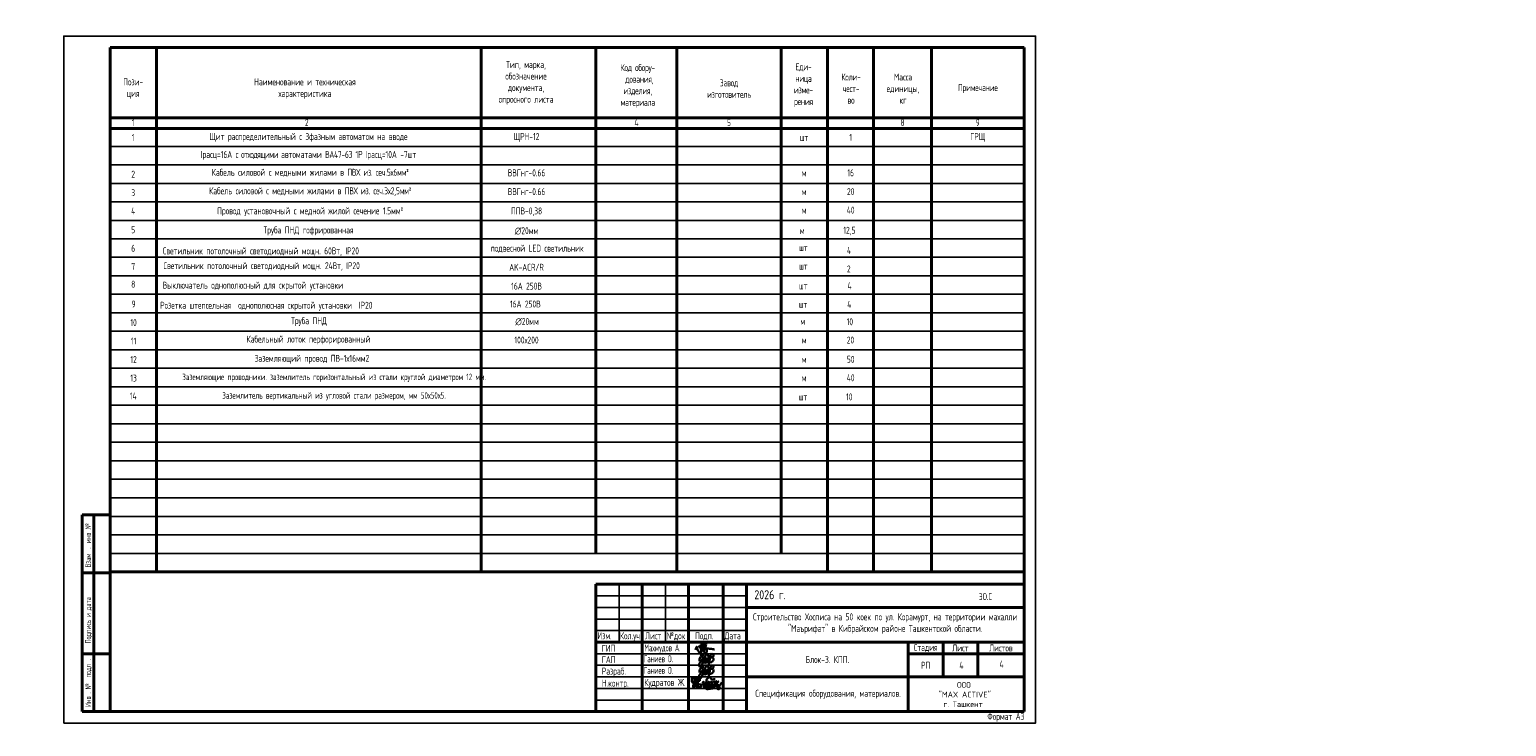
# Model space of a CAD drawing. Header units: millimetres. Extents: x 500718 to 2857041, y -646517 to -616393.
# Tile 5 of 8: x 635848 to 699679, y -646517 to -616393. Entities that reach past the tile are written whole.
import ezdxf
from ezdxf.enums import TextEntityAlignment as Align

# ---------------------------------------------------------------- set-up
doc = ezdxf.new("R2010")
doc.units = ezdxf.units.MM
for name, color, linetype in [('_Текст', 7, 'Continuous'), ('Shtamp_reg', 7, 'Continuous'), ('Штамп', 7, 'Continuous')]:
    doc.layers.add(name, color=color, linetype=linetype)
doc.layers.add('текст', color=7, linetype='Continuous', lineweight=25)
doc.layers.add('ТХ. штамп', color=7, linetype='Continuous', lineweight=25)
doc.styles.add('SPDS', font='spds.shx', dxfattribs={"width": 0.8, "height": 250})
doc.styles.add('style4', font='isocpeur.ttf', dxfattribs={"height": 350})
doc.styles.add('ГОСТ 300', font='isocpeui.ttf', dxfattribs={"height": 250})

# ---------------------------------------------------------------- blocks, each defined once
blk = doc.blocks.new('A$C4c4061ee')
at = {"color": 184, "lineweight": 30}
blk.add_spline([(-39.7, -7.1), (-36.8, 4), (-34, 7.9), (-31.2, -0.1), (-24.1, -16.2), (-16.7, -23.5), (-13.9, -23.5), (-12.5, -17.9), (-12.5, 12.7), (-8.3, 24.8), (-4.4, 27), (-3.4, 21.4), (-5.7, 12.9), (-4.4, 8), (-4.4, -10), (-2, -12.6), (3.3, -10), (9.6, 6.1), (12.6, 19.5), (7.6, 28.9), (4.7, 26.6), (2.4, 16.6), (1.1, -1.2), (2.9, -14.2), (6.8, -24.8), (10.9, -24.8), (15, -21.3), (16.5, -17.2), (16.5, -9.9), (12, 2), (5.9, 7.4), (-2.7, 10.3), (-10, 12.1), (-17, 12.1), (-21.5, 11.2), (-22.5, 7.7), (-20, 5.4), (-14, 3.7), (-0.7, 1.8), (11, 0.5), (22.2, -1.2), (37.6, -2.6), (43.5, -3.6), (49.3, -4.5), (54.9, -6.4)], degree=3, dxfattribs=at)
blk = doc.blocks.new('x2')
at = {"color": 184, "lineweight": 30}
for points in [[(78585, 16823), (78585, 16800), (78578, 16780), (78566, 16779), (78552, 16793), (78544, 16821), (78544, 16860), (78552, 16896), (78564, 16910), (78580, 16912), (78601, 16877), (78616, 16818), (78621, 16768), (78619, 16720), (78611, 16676), (78602, 16660), (78593, 16657), (78581, 16669), (78573, 16701), (78576, 16724), (78584, 16740), (78594, 16748), (78603, 16750)], [(78621, 16751), (78648, 16780), (78651, 16827), (78645, 16873), (78641, 16894), (78640, 16890), (78642, 16883), (78649, 16847), (78651, 16827), (78656, 16789), (78660, 16746), (78664, 16706), (78667, 16672), (78670, 16661), (78668, 16666), (78667, 16673), (78662, 16732), (78659, 16755), (78657, 16779), (78656, 16786), (78664, 16778), (78674, 16781), (78681, 16806), (78681, 16850), (78685, 16876), (78696, 16889), (78711, 16888), (78728, 16865), (78731, 16843), (78727, 16825), (78716, 16823), (78709, 16824)], [(78681, 16802), (78685, 16767), (78695, 16721), (78707, 16692), (78720, 16679), (78739, 16676), (78754, 16683), (78761, 16706), (78756, 16725), (78748, 16738), (78736, 16746), (78724, 16744), (78721, 16737)], [(78797, 16717), (78799, 16789), (78806, 16801), (78818, 16800), (78841, 16772), (78848, 16732), (78854, 16681), (78849, 16663), (78835, 16661), (78825, 16677), (78828, 16710), (78841, 16744), (78856, 16774), (78870, 16795), (78889, 16793), (78903, 16760), (78909, 16701), (78909, 16673), (78892, 16667), (78877, 16683), (78882, 16713), (78895, 16740), (78901, 16769), (78910, 16791), (78930, 16803), (78950, 16791), (78958, 16755), (78963, 16717), (78965, 16682), (78952, 16673), (78932, 16676), (78931, 16706), (78946, 16742), (78966, 16782), (78978, 16800), (79002, 16799), (79017, 16771), (79021, 16716), (79017, 16685), (79006, 16671), (78991, 16674), (78983, 16708), (78998, 16742), (79019, 16775), (79039, 16800), (79068, 16805), (79086, 16776), (79091, 16716), (79082, 16687), (79061, 16684), (79050, 16697), (79066, 16740), (79088, 16767), (79107, 16798), (79110, 16823), (79111, 16819), (79125, 16691), (79125, 16695), (79121, 16755), (79122, 16767), (79132, 16785), (79154, 16805), (79162, 16810), (79158, 16808)], [(78886, 16827), (78881, 16847), (78905, 16877), (78937, 16904), (78959, 16908), (78977, 16898), (78986, 16880), (78997, 16864), (79013, 16858), (79041, 16860), (79061, 16865), (79080, 16864), (79086, 16862)], [(78879, 16636), (78919, 16635), (78966, 16642), (79009, 16647), (79042, 16654), (79068, 16654)], [(79121, 16760), (79131, 16746), (79145, 16737), (79160, 16728), (79174, 16710), (79187, 16686), (79192, 16665), (79190, 16644), (79182, 16633), (79161, 16630), (79145, 16632), (79135, 16643), (79134, 16657), (79144, 16670), (79157, 16684), (79172, 16700), (79187, 16716), (79206, 16740), (79225, 16769), (79240, 16791)]]:
    blk.add_spline(points, degree=3, dxfattribs=at)
blk = doc.blocks.new('Odil Ganiyev')
at = {"color": 184, "lineweight": 30}
for points in [[(278009, -189095), (278081, -189029), (278139, -189055), (278204, -188993)], [(278218, -189288), (278220, -189298), (278251, -189229), (278258, -189294), (278315, -189206), (278295, -189231), (278320, -189288), (278380, -189198), (278355, -189239), (278384, -189286), (278449, -189192), (278428, -189223), (278438, -189281), (278515, -189197), (278494, -189208), (278505, -189282), (278604, -188932), (278563, -189514)], [(278174, -189155), (278173, -189633), (278135, -189699), (278036, -189702), (278008, -189605), (278074, -189469), (278128, -189405), (278218, -189288)], [(278213, -189509), (278316, -189388), (278340, -189483), (278421, -189425), (278521, -189382)]]:
    blk.add_spline(points, degree=3, dxfattribs=at)
for points, knots in [([(278167, -189222), (278181, -189151), (278171, -189084), (278111, -189103), (278093, -189111)], [526.826092, 526.826092, 526.826092, 526.826092, 665.559085, 706.396126, 706.396126, 706.396126, 706.396126]), ([(278396, -189316), (278466, -189243), (278495, -189145), (278487, -189009), (278378, -188944), (278332, -188998), (278319, -189020), (278305, -189050), (278280, -189134), (278300, -189288), (278388, -189386)], [0, 0, 0, 0, 210.331661, 341.544209, 437.993539, 521.209993, 521.209993, 521.209993, 602.643394, 823.015149, 823.015149, 823.015149, 823.015149]), ([(278617, -189118), (278680, -189058), (278780, -189127), (278817, -189262), (278675, -189400), (278595, -189412), (278531, -189410)], [498.211239, 498.211239, 498.211239, 498.211239, 560.962433, 628.560844, 789.184895, 992.203079, 992.203079, 992.203079, 992.203079]), ([(278604, -188939), (278630, -188908), (278658, -188890), (278746, -188897), (278776, -188980), (278743, -189054), (278691, -189101), (278617, -189118)], [0, 0, 0, 0, 59.301687, 137.83445, 232.671471, 306.955654, 371.443461, 371.443461, 371.443461, 371.443461]), ([(278093, -189111), (278063, -189124), (277979, -189180), (277976, -189469), (278121, -189357), (278159, -189260), (278167, -189222)], [0, 0, 0, 0, 84.01965, 319.3343, 434.006974, 519.963926, 519.963926, 519.963926, 519.963926])]:
    blk.add_open_spline(points, degree=3, knots=knots, dxfattribs=at)
blk = doc.blocks.new('fghfyuhrduy')
for name, p, xscale, yscale, zscale in [('A$C4c4061ee', (-1850, -265), 8.662286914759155, 8.662286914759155, 8.662286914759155), ('x2', (-148600, -32997), 1.86192246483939, 1.86192246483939, 1.86192246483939)]:
    blk.add_blockref(name, p, dxfattribs=dict(xscale=xscale, yscale=yscale, zscale=zscale))
at = {"xscale": 0.7425847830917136, "yscale": 0.7425847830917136, "zscale": 0.7425847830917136, "rotation": 351.5695638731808}
for p in [(-185616, 168584), (-185616, 168084)]:
    blk.add_blockref('Odil Ganiyev', p, dxfattribs=at)
at = {"ltscale": 100, "insert": (6331, -1720), "char_height": 250, "width": 6095.63, "attachment_point": 1, "style": 'ГОСТ 300'}
blk.add_mtext('\\pi2772.81725;{\\fISOCPEUR|b0|i0|c204|p34;ООО \\P\\pi1972.81725;"MAX ACTIVE" \\P\\pi2185.31725;г. Ташкент}', dxfattribs=at)
at = {"layer": 'текст', "color": 7, "lineweight": 25, "style": 'style4', "width": 0.8}
blk.add_text('2026 г.', height=390, dxfattribs=at).set_placement((344, 1857))
at = {"layer": 'ТХ. штамп', "color": 0, "style": 'SPDS'}
for s, width, p in [('ГИП', 0.8, (-6247, -414)), ('ГАП', 0.8, (-6247, -899)), ('Ганиев О.', 0.7, (-4434, -867)), ('Махмудов А.', 0.7, (-4408, -394)), ('Разраб.', 0.8, (-6247, -1399)), ('Ганиев О.', 0.7, (-4434, -1367)), ('Н.контр.', 0.8, (-6244, -1921)), ('Кудратов Ж.', 0.8, (-4413, -1887))]:
    blk.add_text(s, height=300, dxfattribs=dict(at, width=width)).set_placement(p)
at = {"layer": 'ТХ. штамп', "color": 0, "style": 'SPDS', "width": 0.8}
blk.add_text('4', height=300, dxfattribs=at).set_placement((10940, -952), align=Align.MIDDLE_LEFT)

msp = doc.modelspace()

# ---------------------------------------------------------------- linework, layer by layer
at = {"lineweight": 40}
for p, q in [((678828.51, -617173.1), (639328.51, -617173.1)), ((639328.51, -617173.1), (639328.51, -645873.1)), ((641328.51, -617173.1), (641328.51, -639834.18)), ((655369.71, -617173.1), (655369.71, -621134.06)), ((660328.51, -617173.1), (660328.51, -621134.06)), ((663828.51, -617173.1), (663828.51, -621134.06)), ((668328.51, -617173.1), (668328.51, -621134.06)), ((670328.51, -617173.1), (670328.51, -621134.06)), ((672328.51, -617173.1), (672328.51, -621134.06)), ((674828.51, -617173.1), (674828.51, -621134.06)), ((678828.51, -645873.1), (678828.51, -617173.1)), ((678828.51, -620208.15), (639328.51, -620208.15)), ((678828.51, -620669.12), (639328.51, -620669.12)), ((655369.71, -620669.12), (655369.71, -639857.43)), ((660328.51, -620645.86), (660328.51, -639034.18)), ((663828.51, -620645.86), (663828.51, -639834.18)), ((668328.51, -620645.86), (668328.51, -639034.18)), ((670328.51, -620645.86), (670328.51, -639834.18)), ((672328.51, -620645.86), (672328.51, -639834.18)), ((674828.51, -620645.86), (674828.51, -639834.18)), ((638128.51, -645873.1), (638128.51, -637373.1)), ((639328.51, -637373.52), (638128.51, -637373.52)), ((638628.51, -645873.1), (638628.51, -637373.1)), ((639328.51, -639873.1), (638128.51, -639873.1)), ((678828.51, -639834.18), (639328.51, -639834.18)), ((678828.51, -640373.1), (660328.51, -640373.1)), ((660328.51, -640373.1), (660328.51, -645873.1)), ((662328.51, -640373.1), (662328.51, -645873.1)), ((664328.51, -640373.1), (664328.51, -645873.1)), ((665828.51, -640373.1), (665828.51, -645873.1)), ((666828.51, -640373.1), (666828.51, -645873.1)), ((678828.51, -641373.1), (666828.51, -641373.1)), ((639328.51, -643373.1), (638128.51, -643373.1)), ((678828.51, -642873.1), (660328.51, -642873.1)), ((673828.51, -642873.1), (673828.51, -645873.1)), ((678828.51, -643373.1), (673828.51, -643373.1)), ((675328.51, -642873.1), (675328.51, -644373.1)), ((676828.51, -642873.1), (676828.51, -644373.1)), ((678828.51, -644373.1), (666828.51, -644373.1)), ((639328.51, -645873.1), (638128.51, -645873.1)), ((639328.51, -645873.1), (678828.51, -645873.1))]:
    msp.add_line(p, q, dxfattribs=at)
at = {"color": 7, "lineweight": -3}
for p, q in [((678828.51, -621445.86), (639328.51, -621445.86)), ((678828.51, -622245.86), (639328.51, -622245.86)), ((678828.51, -623045.86), (639328.51, -623045.86)), ((678828.51, -623845.86), (639328.51, -623845.86)), ((678828.51, -624645.86), (639328.51, -624645.86)), ((678828.51, -625445.86), (639328.51, -625445.86)), ((678828.51, -626234.18), (639328.51, -626234.18)), ((678828.51, -627034.18), (639328.51, -627034.18)), ((678828.51, -627834.18), (639328.51, -627834.18)), ((678828.51, -628634.18), (639328.51, -628634.18)), ((678828.51, -629434.18), (639328.51, -629434.18)), ((678828.51, -630234.18), (639328.51, -630234.18)), ((678828.51, -631034.18), (639328.51, -631034.18)), ((678828.51, -631834.18), (639328.51, -631834.18)), ((678828.51, -632634.18), (639328.51, -632634.18)), ((678828.51, -633434.18), (639328.51, -633434.18)), ((678828.51, -634234.18), (639328.51, -634234.18)), ((678828.51, -635034.18), (639328.51, -635034.18)), ((678828.51, -635834.18), (639328.51, -635834.18)), ((678828.51, -636634.18), (639328.51, -636634.18)), ((678828.51, -637434.18), (639328.51, -637434.18)), ((678828.51, -638234.18), (639328.51, -638234.18)), ((678828.51, -639034.18), (639328.51, -639034.18)), ((678828.51, -639034.18), (639328.51, -639034.18)), ((678828.51, -639834.18), (639328.51, -639834.18)), ((661328.51, -640373.1), (661328.51, -642873.1)), ((663328.51, -640373.1), (663328.51, -642873.1)), ((666828.51, -640873.1), (660328.51, -640873.1)), ((666828.51, -641373.1), (660328.51, -641373.1)), ((666828.51, -641873.1), (660328.51, -641873.1)), ((666828.51, -642373.1), (660328.51, -642373.1)), ((666828.51, -643373.1), (660328.51, -643373.1)), ((666828.51, -643873.1), (660328.51, -643873.1)), ((666828.51, -644373.1), (660328.51, -644373.1)), ((666828.51, -644873.1), (660328.51, -644873.1)), ((666828.51, -645373.1), (660328.51, -645373.1))]:
    msp.add_line(p, q, dxfattribs=at)
msp.add_lwpolyline([(637328.51, -646373.1), (679328.51, -646373.1), (679328.51, -616673.1), (637328.51, -616673.1)], close=True, dxfattribs=at)
at = {"layer": '_Текст', "lineweight": 25}
msp.add_line((666828.51, -643373.1), (660328.51, -643373.1), dxfattribs=at)

# ---------------------------------------------------------------- block references
at = {"lineweight": 53}
for p in [(530217.75, -642874.8), (576817.75, -642874.8), (621767.75, -642774.8), (666828.51, -642874.8)]:
    msp.add_blockref('fghfyuhrduy', p, dxfattribs=at)

# ---------------------------------------------------------------- texts
at = {"color": 7, "lineweight": -3, "style": 'SPDS', "width": 0.8}
for s, p in [('шт', (669112.17, -625969.28)), ('4', (671174.14, -626091.32)), ('шт', (669112.17, -626769.28)), ('2', (671174.14, -626891.32)), ('Розетка штепсельная  однополюсная скрытой установки  IP20 ', (641492.86, -628460.61))]:
    msp.add_text(s, height=300, dxfattribs=at).set_placement(p)
at = {"color": 7, "ltscale": 2, "insert": (523501.81, -626779.21), "char_height": 300, "width": 17719.7053, "attachment_point": 4, "line_spacing_factor": 1.2, "style": 'SPDS'}
msp.add_mtext('\\pi7773.85267;{\\L\\C256;Общие данные\\P\\pi8859.85267;\\P\\pi0;\\l    1.Настоящий проект электроосвещения и электрооборудования здания выполнен на основании следующих исходных данных разделов: АР, ТХ. \\PРу =3,74кВт; \\PРр =3,44кВт. \\P      2.Общее рабочее освещение предусматривается стационарными светодиодными светильниками. Выбор типа светильников производился в соответствии с назначением помещений, характеристикой среды и требованиями архитектурного оформления.\\P   3.Освещенность помещений принята согласно нормам и правилам КМК2.01.05-98.\\P   4.Управление рабочим освещением осуществляется выключателями, установленными у входа в помещение по месту.\\P     5.Групповая осветительная сеть выполняется кабелем марки ВВГнг-0,66  в ПВХ гофро трубе за подвесным потолком, в плитах перекрытий.   \\P     6.Расчетная мощность силовых электроприемников определена методом коэффциентов спроса по характерным группам электроприемников (на основании рекомендаций КМК). . Отключение общей вентиляции при пожаре осуществляется поступлением сигнала на магнитный пускатель "МП".\\P      7.Силовая распределительная сеть выполняется кабелем ВВГнг, проложенная за подвесным потолком в ПВХ гофрированой трубе и скрыто в ПВХ трубе под слоем штукатурки. \\P      8.Силовые распределительные пункты приняты с автоматическими выключателями на отходящих линиях. Щиты принять встраиваемые. В качестве главного распределительного щита принята панель ЩРН . Магистральные сети выполняются кабелем марки ВВГнг, проложенные в гофрированных трубах ПВХ, на скобах.\\P    9.Для защиты от поражения электрическим током предусматривается следующие виды заземления :\\P     Заземление всех корпусов электроприемников выполняется в однофазной сети третьим  заземляющим проводом,в трехфазной-пятым заземляющим проводом.\\PВ проекте принята система заземления TN-S. Ввод в здание должен быть предусмотрен пятижильным кабелем. Пятая жила соединяется с заземленной нейтралью источника.\\P\\C5;    }10. {\\C256;Монтаж выполнить в соответствии с ПУЭ и КМК3.05.06-97.}', dxfattribs=at)
at = {"color": 7, "lineweight": -3, "char_height": 300, "attachment_point": 5, "style": 'SPDS'}
for s, width, gutter_width, heights, insert in [('Тип, марка,\\Pобозначение\\Pдокумента,\\Pопросного листа', 5380.6457, 3254.62, [3838.15], (657306.56, -618696.72)), ('{\\T0.95;Код обору-\\P дования,\\Pизделия,\\Pматериала}', 4454.215, 2106.69, [3274.7], (662136.77, -618829.96)), ('{\\T0.95;Еди-\\Pница\\Pизме-\\Pрения}', 2139.4441, 999.23, [2919.06], (669297.11, -618795.21)), ('{\\T0.95;Коли-\\Pчест-\\Pво}', 843.5836, 12.5, [2389.3], (671350.09, -618945.94)), ('Масса\\Pединицы,\\Pкг', 400, 12.5, [2124.42], (673600.44, -618945.94)), ('Пози-\\Pция', 561.2624, 962.54, [2063.89], (640328.51, -618945.94)), ('Наименование и техническая \\Pхарактеристика', 7294.3708, 3394.09, [3603.38], (647750.47, -618945.94)), ('{\\T0.95;Завод\\Pизготовитель}', 2245.8146, 2455.84, [2147.79], (666076.54, -618945.94)), ('{\\T0.95;Примечание}', 37.4142, 12.5, [34.83], (676831.38, -618945.94))]:
    msp.add_mtext_dynamic_manual_height_columns(s, width=width, gutter_width=gutter_width, heights=heights, dxfattribs=dict(at, insert=insert))
at = {"color": 7, "lineweight": -3, "char_height": 300, "style": 'SPDS'}
for s, insert, width, attachment_point in [('1', (640328.51, -620413.39), 2000, 5), ('2', (647828.51, -620413.39), 2000, 5), ('4', (662078.51, -620413.39), 2000, 5), ('5', (666078.51, -620413.39), 2000, 5), ('8', (673578.51, -620413.39), 2000, 5), ('9', (676828.51, -620413.39), 2000, 5), ('1', (640328.51, -621057.49), 2000, 5), (' Щит распределительный с 3фазным автоматом на вводе ', (647828.51, -621057.49), 13000, 5), ('ЩРН-12', (657328.51, -621057.49), 6000, 5), ('шт', (669323.29, -621057.49), 2010.4312, 5), ('1', (671336.83, -621057.49), 2016.646, 5), ('ГРЩ', (676828.51, -621057.49), 4000, 5), (' Iрасц=16А {\\T0.9;с отходящими }автоматами {\\T0.95;ВА47-63 1Р }Iрасц=10А -7шт ', (647828.51, -621834.24), 13000, 5), ('2', (640328.51, -622645.86), 2000, 5), ('  Кабель силовой с медными жилами в {\\T0.95;ПВХ из. сеч.5х6мм²}', (647828.51, -622587.72), 13000, 5), ('ВВГнг-0.66', (657328.51, -622587.72), 6000, 5), ('м', (669323.29, -622587.72), 2010.4312, 5), ('16', (671336.83, -622587.72), 2016.646, 5), ('3', (640328.51, -623445.86), 2000, 5), ('  Кабель силовой с медными жилами в {\\T0.95;ПВХ из. сеч.3х2,5мм²}', (647828.51, -623399.29), 13000, 5), ('ВВГнг-0.66', (657328.51, -623399.29), 6000, 5), ('м', (669323.29, -623399.29), 2010.4312, 5), ('20', (671336.83, -623399.29), 2016.646, 5), ('4', (640328.51, -624234.18), 2000, 5), ('\\pi150; Провод установочный с медной жилой сечение 1.5мм² ', (647828.51, -624269), 13000, 5), ('ППВ-0,38', (657328.51, -624269), 6000, 5), ('м', (669323.29, -624199.29), 2010.4312, 5), ('40', (671336.83, -624199.29), 2016.646, 5), ('5', (640328.51, -625045.86), 2000, 5), (' Труба ПНД гофрированная', (647828.51, -625098.35), 13000, 5), ('∅20мм', (657328.51, -625098.35), 6000, 5), ('м', (669242.76, -625081.21), 2000, 5), ('12,5', (671281.97, -625103.17), 1906.9216, 5), ('6', (640328.51, -625845.86), 2000, 5), ('Светильник потолочный светодиодный мощн. 60Вт, IP20', (641603.75, -626000.81), 14700, 4), ('{\\C0;подвесной LED светильник}', (657788.93, -625869), 6000, 5), ('7', (640328.51, -626634.18), 2000, 5), ('Светильник потолочный светодиодный мощн. 24Вт, IP20', (641635.2, -626641.48), 14700, 4), ('{\\C0;AK-ACR/R}', (657328.51, -626669), 6000, 5), ('8', (640328.51, -627399.35), 2000, 5), (' Выключатель однополюсный для скрытой установки ', (641452.86, -627484.22), 13114.2852, 4), ('16А 250В', (657328.51, -627484.22), 6000, 5), ('шт', (669285.43, -627471.41), 2000, 5), ('4', (671285.43, -627471.41), 2000, 5), ('9', (640344.88, -628257.43), 2000, 5), ('16А 250В', (657276.32, -628257.91), 6000, 5), ('4', (671276.32, -628269.57), 2000, 5), ('шт', (669276.32, -628269.57), 2000, 5), ('10', (640344.88, -629057.43), 2000, 5), (' Труба ПНД ', (647849.25, -629020.18), 13000, 5), ('∅20мм', (657349.25, -629020.18), 6000, 5), ('м', (669263.5, -629003.04), 2000, 5), ('10', (671302.71, -629025), 1906.9216, 5), ('11', (640344.88, -629857.43), 2000, 5), (' Кабельный лоток перфорированный', (647828.51, -629814.34), 13000, 5), ('100х200', (657328.51, -629814.34), 6000, 5), ('м', (669328.51, -629814.34), 13000, 5), ('20', (671328.51, -629814.34), 2000, 5), ('12', (640344.88, -630657.43), 2000, 5), ('   Заземляющий провод ПВ-1х16мм2', (647828.51, -630645.81), 13000, 5), ('м', (669323.29, -630645.81), 13000, 5), ('50', (671336.83, -630645.81), 13000, 5), ('13', (640344.88, -631457.43), 2000, 5), ('40', (671336.83, -631445.81), 13000, 5), ('м', (669323.29, -631445.81), 13000, 5), ('14', (640328.51, -632234.18), 2000, 5), ('шт', (669276.32, -632269.57), 2000, 5), ('10', (671276.32, -632269.57), 2000, 5), ('4', (676121.74, -643873.1), 2000, 5), ('{\\C0;Спецификация оборудования, материалов.}', (670359.56, -645123.1), 7000, 5), ('Формат А3', (678044.41, -646123.1), 2630.2885, 5)]:
    msp.add_mtext(s, dxfattribs=dict(at, insert=insert, width=width, attachment_point=attachment_point))
at = {"color": 7, "lineweight": -3, "char_height": 280, "width": 15081.9924, "attachment_point": 5, "line_spacing_factor": 0.8, "style": 'SPDS'}
for s, insert in [('Заземляющие проводники. заземлитель горизонтальный из стали круглой диаметром 12 мм.', (649009.19, -631445.81)), ('Заземлитель вертикальный из угловой стали размером, мм 50х50х5.', (649009.19, -632245.81))]:
    msp.add_mtext(s, dxfattribs=dict(at, insert=insert))
at = {"layer": '_Текст', "char_height": 300, "attachment_point": 5, "style": 'SPDS'}
for s, insert, width in [('Стадия', (674578.51, -643123.1), 1500), ('Лист', (676078.51, -643123.1), 1500), ('Листов', (677828.51, -643123.1), 2000), ('РП', (674578.51, -643873.1), 1500)]:
    msp.add_mtext(s, dxfattribs=dict(at, insert=insert, width=width))
at = {"layer": 'Shtamp_reg', "color": 0, "linetype": 'Continuous', "style": 'SPDS', "width": 0.8}
for s, p in [('.№', (638503.51, -638050.23)), ('инв', (638503.51, -638599.85)), ('. ', (638503.51, -638832.81)), ('Взам', (638503.51, -639639.06)), ('Подпись и дата', (638503.42, -642925.71)), ('подл', (638503.42, -644397.77)), ('.', (638503.42, -643655.35)), ('Инв', (638503.42, -645672.01)), ('. № ', (638503.42, -645096.63))]:
    msp.add_text(s, height=250, rotation=90, dxfattribs=at).set_placement(p)
at = {"layer": 'ТХ. штамп', "color": 0, "char_height": 300, "attachment_point": 5, "style": 'SPDS'}
for s, insert, width in [('ЭО.С', (677161.31, -640901.4), 7000), ('Строительство Хосписа на 50 коек по ул. Корамурт, на территории махалли "Маърифат" в Кибрайском районе Ташкентской области.', (672828.51, -642069.14), 10065.8423), ('Блок-3. КПП.', (670328.51, -643623.1), 7000)]:
    msp.add_mtext(s, dxfattribs=dict(at, insert=insert, width=width))
at = {"layer": 'Штамп', "style": 'SPDS', "width": 0.8}
for s, p in [('Изм.', (660390.19, -642746.08)), ('Кол.уч', (661362.34, -642747.12)), ('Лист', (662452.37, -642746.08)), ('№док', (663382.14, -642746.08)), ('Подп.', (664612.15, -642746.08)), ('Дата', (665883.46, -642746.08))]:
    msp.add_text(s, height=300, dxfattribs=at).set_placement(p)

doc.saveas('drawing.dxf')
